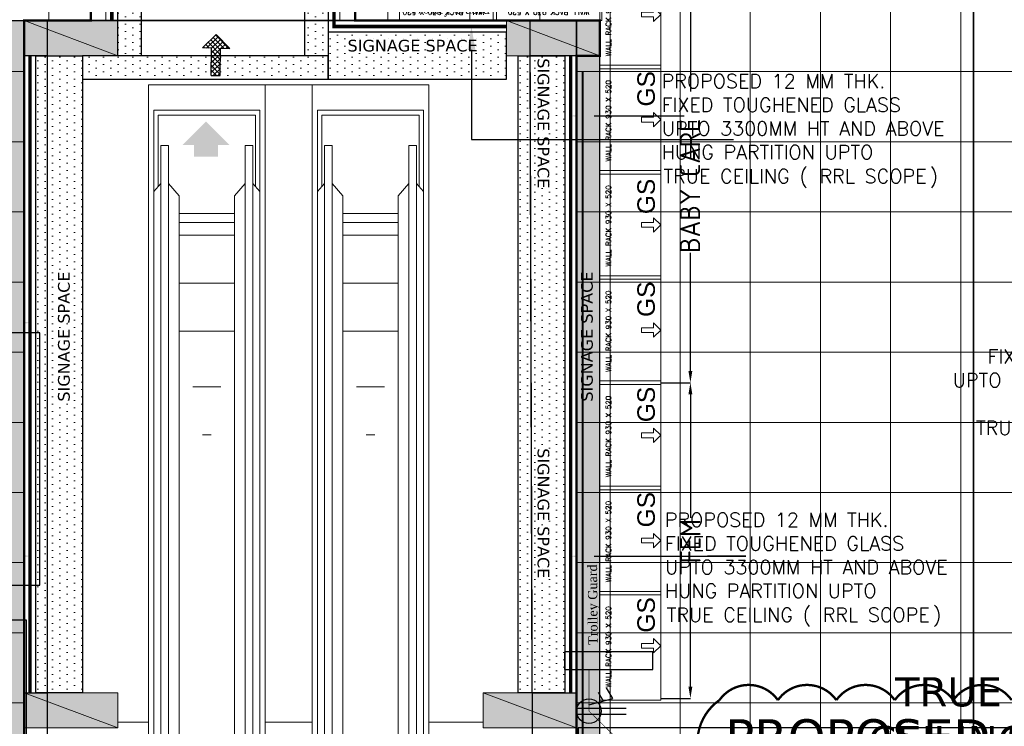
# Model space of a CAD drawing. Header units: millimetres. Extents: x 52937 to 262245, y 6619 to 63681.
# Tile 34 of 56: x 82235 to 90657, y 23704 to 29748. Entities that reach past the tile are written whole.
import ezdxf

# ---------------------------------------------------------------- set-up
doc = ezdxf.new("R2010")
doc.units = ezdxf.units.MM
doc.linetypes.add('CONTINU', pattern=[0])
for name, color, linetype in [('AREA', 8, 'Continuous'), ('ARROWS', 6, 'Continuous'), ('CLOUD-REVISIONS', 8, 'Continuous'), ('DIMENSIONS & CATEGORY - BREAKUP', 8, 'Continuous'), ('E-16A-RAW-POINT', 6, 'Continuous'), ('E-P D B -01', 211, 'Continuous'), ('E-U D B-01', 211, 'Continuous'), ('LEGEND-TABLE', 8, 'Continuous'), ('PORTAL', 8, 'Continuous'), ('RTL-FLOOR-FIXTURE', 8, 'Continuous')]:
    doc.layers.add(name, color=color, linetype=linetype)
for name, color, linetype, lineweight in [('BAYS-RR', 8, 'Continuous', 0), ('COLUMN', 8, 'Continuous', 0), ('COUNTERS', 8, 'Continuous', 18), ('ESCALATOR', 8, 'Continuous', 5), ('FLOORING-WITH-HATCH', 8, 'Continuous', 20), ('GLASS', 8, 'Continuous', 25), ('GLAZING', 8, 'Continuous', 18), ('HATCH', 8, 'Continuous', 5), ('TEXT', 8, 'Continuous', 5), ('WALL-HATCH', 8, 'Continuous', 5)]:
    doc.layers.add(name, color=color, linetype=linetype, lineweight=lineweight)
doc.styles.add('ARIAL', font='romans.shx', dxfattribs={"width": 0.8})
doc.styles.add('ATTR', font='times.ttf', dxfattribs={"height": 15})
doc.styles.add('ISO', font='iso.shx', dxfattribs={"height": 175})
doc.styles.add('Scale_50', font='simplex.shx', dxfattribs={"height": 75})
doc.styles.add('VERDANA', font='verdana.ttf')
pattern_1 = [(270, (-10519421.813, -1781447.46), (62.5, -31.25), [0, -62.5])]

# ---------------------------------------------------------------- blocks, each defined once
blk = doc.blocks.new('LIFT')
at = {"layer": 'ESCALATOR'}
for p, q in [((-73.67, -664.05), (-73.67, 405.95)), ((-73.67, 405.95), (-23.67, 405.95)), ((26.33, 405.95), (-23.67, 405.95)), ((26.33, -664.05), (26.33, 405.95)), ((-69.04, 384.35), (-69.04, 314.58)), ((-23.67, 384.35), (-69.04, 384.35)), ((-65.26, 380.03), (-65.26, 319.12)), ((-65.26, 380.03), (-23.67, 380.03)), ((-23.67, 384.35), (21.71, 384.35)), ((17.93, 380.03), (-23.67, 380.03)), ((17.93, 380.03), (17.93, 319.12)), ((21.71, 384.35), (21.71, 314.58)), ((-63.1, -612.21), (-63.1, 354.11)), ((-63.1, 354.11), (-56.52, 354.11)), ((-60.94, 354.11), (-56.62, 354.11)), ((-56.52, -612.21), (-56.52, 354.11)), ((9.18, -612.21), (9.18, 354.11)), ((15.77, 354.11), (9.18, 354.11)), ((13.61, 354.11), (9.29, 354.11)), ((15.77, -612.21), (15.77, 354.11)), ((-63.1, 321.71), (-69.04, 314.72)), ((-56.52, 321.71), (-47.34, 310.91)), ((9.18, 321.71), (0, 310.91)), ((15.77, 321.71), (21.71, 314.72)), ((-69.04, -642.45), (-69.04, 314.15)), ((21.71, -642.45), (21.71, 314.15)), ((-47.34, -569.01), (-47.34, 310.91)), ((0, -569.01), (0, 310.91)), ((-47.34, 295.79), (-23.67, 295.79)), ((0, 295.79), (-23.67, 295.79)), ((-47.34, 288.23), (-23.67, 288.23)), ((0, 288.23), (-23.67, 288.23)), ((-47.34, 277.43), (-23.67, 277.43)), ((0, 277.43), (-23.67, 277.43)), ((-47.34, 236.39), (-23.67, 236.39)), ((0, 236.39), (-23.67, 236.39)), ((-47.34, 195.35), (-23.67, 195.35)), ((0, 195.35), (-23.67, 195.35)), ((-35.67, 147.75), (-23.67, 147.75)), ((-11.67, 147.75), (-23.67, 147.75)), ((-27.46, 106.71), (-23.67, 106.71)), ((-19.88, 106.71), (-23.67, 106.71)), ((-27.46, -397), (-23.67, -397)), ((-19.88, -397), (-23.67, -397)), ((-35.67, -438.04), (-23.67, -438.04)), ((-11.67, -438.04), (-23.67, -438.04)), ((-47.34, -479.08), (-23.67, -479.08)), ((0, -479.08), (-23.67, -479.08)), ((-47.34, -520.12), (-23.67, -520.12)), ((0, -520.12), (-23.67, -520.12)), ((-47.34, -535.53), (-23.67, -535.53)), ((0, -535.53), (-23.67, -535.53)), ((-47.34, -546.33), (-23.67, -546.33)), ((0, -546.33), (-23.67, -546.33)), ((-47.34, -553.89), (-23.67, -553.89)), ((0, -553.89), (-23.67, -553.89)), ((-23.67, -561.16), (-47.34, -561.16)), ((-23.67, -561.16), (0, -561.16)), ((-56.52, -579.81), (-47.34, -569.01)), ((9.18, -579.81), (0, -569.01)), ((-63.1, -579.81), (-69.04, -572.82)), ((-64.72, -638.13), (-64.72, -577.9)), ((15.77, -579.81), (21.71, -572.82)), ((17.39, -638.13), (17.39, -577.9)), ((-63.1, -612.21), (-56.52, -612.21)), ((15.77, -612.21), (9.18, -612.21)), ((-64.72, -638.13), (-23.67, -638.13)), ((17.39, -638.13), (-23.67, -638.13)), ((-23.67, -642.45), (-69.04, -642.45)), ((-23.67, -642.45), (21.71, -642.45)), ((-73.67, -664.05), (-23.67, -664.05)), ((26.33, -664.05), (-23.67, -664.05))]:
    blk.add_line(p, q, dxfattribs=at)
blk = doc.blocks.new('STAFF')
at = {"layer": 'ARROWS'}
h = blk.add_hatch(dxfattribs=at)
h.set_pattern_fill('ANSI37', color=256, scale=50, style=0)
h.set_pattern_definition([(45, (853233.83, -315675.63), (-112.253, 112.253), []), (135, (853233.83, -315675.63), (-112.253, -112.253), [])])
h.paths.add_polyline_path([(849552, -319261), (849972, -319261), (849972, -320521), (850392, -320521), (850392, -319261), (850812, -319261), (850182, -318631)])
for p, q in [((849552, -319261), (850182, -318631)), ((850812, -319261), (850182, -318631)), ((849972, -319261), (849552, -319261)), ((849972, -320521), (849972, -319261)), ((850392, -320521), (850392, -319261)), ((850392, -319261), (850812, -319261)), ((849972, -320521), (850392, -320521))]:
    blk.add_line(p, q, dxfattribs=at)
blk = doc.blocks.new('930 X 530 - WALL-RACK')
at = {"layer": 'BAYS-RR'}
blk.add_lwpolyline([(2181182.7, -389879), (2182112.7, -389879), (2182112.7, -389359), (2181182.7, -389359)], close=True, dxfattribs=at)
blk.add_lwpolyline([(2181647.7, -389879), (2181586.3, -389817.7), (2181627.2, -389817.7), (2181627.2, -389715.4), (2181668.1, -389715.4), (2181668.1, -389817.7), (2181709, -389817.7), (2181647.7, -389879)], dxfattribs=at)
at = {"layer": 'BAYS-RR', "insert": (2181638.1, -389409), "char_height": 45, "width": 1264.967, "attachment_point": 2, "rotation": 360, "style": 'Scale_50'}
blk.add_mtext('WALL RACK 930 X 520', dxfattribs=at)
blk = doc.blocks.new('TUG-PALLETE - (1200 X 450)')
at = {"layer": 'BAYS-RR'}
blk.add_lwpolyline([(0, 0), (1200, 0), (1200, 450), (0, 450)], close=True, dxfattribs=at)
at = {"layer": 'BAYS-RR', "char_height": 75, "width": 1453.667, "attachment_point": 1, "style": 'Scale_50'}
for s, insert in [('\\pl75,t1125;TUG PALLET /', (178.8, 365.7)), ('\\pt1125;{\\Fsimplex.shx|c1;BLOCK STACK}', (173.8, 146.7))]:
    blk.add_mtext(s, dxfattribs=dict(at, insert=insert))
blk = doc.blocks.new('MF-RTL-NT5-A-B-C')
for points in [[(750, -700), (750, 0), (-750, 0), (-750, -700)], [(575, -500), (575, -950), (-575, -950), (-575, -500)], [(-449.3, -750), (-449.3, -1200), (450.7, -1200), (450.7, -750)]]:
    blk.add_lwpolyline(points, close=True)
at = {"layer": 'RTL-FLOOR-FIXTURE'}
for p, q in [((-1230, 480), (1230, 480)), ((-1230, -1680), (-1230, 480)), ((1230, 480), (1230, -1680)), ((1230, -1680), (-1230, -1680))]:
    blk.add_line(p, q, dxfattribs=at)
blk = doc.blocks.new('RTL-4W')
for points in [[(149.8, 362.6), (149.8, 562.6), (164.8, 562.6), (164.8, 362.6)], [(164.8, 177.6), (150.4, 177.6), (149.8, 177.6), (149.8, 237.6), (149.8, 362.6), (164.8, 362.6), (164.8, 237.6), (164.8, 177.6), (165.4, 177.6), (165.4, 162.6), (165, 162.6), (164.8, 162.6), (150.4, 162.6), (150.4, 177.6)], [(-350.3, 162.8), (-550.3, 162.8), (-550.3, 177.8), (-350.3, 177.8), (-224.6, 177.8), (-150.3, 177.8), (-150.3, 177.6), (-164.6, 177.6), (-164.6, 162.8), (-224.6, 162.8), (-350.3, 162.8), (-350.3, 177.8)], [(149.8, 237.6), (-224.6, 237.6), (-224.6, 177.8)], [(150.4, 158.4), (-149.6, 158.4), (-149.6, 162.6), (-149.6, 177.6), (-150.3, 177.6)], [(149.8, 177.6), (-149.6, 177.6)], [(225.4, -137.4), (225.4, 237.6), (164.8, 237.6)], [(-224.6, 162.8), (-224.6, -212.4), (-164.5, -212.4)], [(-164.6, 162.8), (-164.6, 162.6)], [(150.4, -152.4), (150.3, -152.4), (150, -152.4), (150, -152.5), (165, -152.5), (165, -152.4), (150.4, -152.4), (150.4, -141.6), (150.4, -137.4), (150.4, 158.4), (150.4, 162.6), (150, 162.6), (149.8, 162.6), (-149.6, 162.6), (-164.6, 162.6), (-164.6, -137.4), (-164.6, -152.4), (-164.6, -152.5), (-164.5, -152.5), (-164.5, -212.4), (-164.5, -337.5), (-149.5, -337.5), (-149.5, -212.4), (-149.5, -152.4), (-149.6, -152.4), (-149.6, -137.4), (-149.6, 158.4), (145.7, -137.4), (149.9, -141.6), (150.4, -141.6)], [(150.4, -137.4), (165.4, -137.4), (165.4, 162.6)], [(145.7, -137.4), (-149.6, -137.4), (-164.6, -137.4)], [(-164.6, -152.4), (-164.5, -152.4)], [(-149.5, -152.4), (150, -152.4)], [(-149.5, -212.4), (225.4, -212.4), (225.4, -152.4)], [(165.4, -152.4), (165, -152.4)], [(350.3, -137.4), (550.3, -137.4), (550.3, -152.4), (350.3, -152.4)], [(-164.5, -337.5), (-164.5, -537.5), (-149.5, -537.5), (-149.5, -337.5)]]:
    blk.add_lwpolyline(points)
for points in [[(-149.6, -152.4), (-164.5, -152.4), (-164.5, -152.5), (-149.6, -152.5)], [(165.4, -152.4), (165.4, -137.4), (225.4, -137.4), (350.3, -137.4), (350.3, -152.4), (225.4, -152.4)]]:
    blk.add_lwpolyline(points, close=True)
at = {"layer": 'RTL-FLOOR-FIXTURE'}
for p, q in [((1030.3, 1042.6), (-1030.3, 1042.6)), ((-1030.3, 1042.6), (-1030.3, -1017.5)), ((1030.3, -1017.5), (1030.3, 1042.6)), ((-1030.3, -1017.5), (1030.3, -1017.5))]:
    blk.add_line(p, q, dxfattribs=at)
blk = doc.blocks.new('16A-RAW-POINT')
at = {"layer": 'E-16A-RAW-POINT', "color": 6, "flags": 128}
for points in [[(0.307, 0.141), (0.307, 3.341)], [(0.707, 0.141), (0.707, 3.341)], [(0.907, 0.916), (1.321, 2.461), (2.014, 2.061)], [(1.16, 1.861), (1.714, 1.542)]]:
    blk.add_lwpolyline(points, dxfattribs=at)
blk.add_lwpolyline([(-0.293, 0.916, 1), (1.307, 0.916, 1)], format="xyb", close=True, dxfattribs=at)

msp = doc.modelspace()

# ---------------------------------------------------------------- hatches: boundary and pattern name
at = {"layer": 'COLUMN'}
for points in [[(83073.6, 29739.8), (83073.6, 29439.8), (82273.6, 29439.8), (82273.6, 29739.8)], [(86398.6, 29439.8), (86398.6, 29739.8), (87198.6, 29739.8), (87198.6, 29439.8)], [(83073.6, 23990.4), (83073.6, 23690.4), (82273.7, 23690.4), (82273.7, 23990.4)], [(86198.6, 23690.4), (86198.6, 23990.4), (86998.6, 23990.4), (86998.6, 23690.4)]]:
    msp.add_hatch(color=256, dxfattribs=at).paths.add_polyline_path(points)
at = {"layer": 'FLOORING-WITH-HATCH', "linetype": 'CONTINU'}
h = msp.add_hatch(dxfattribs=at)
h.set_pattern_fill('_USER', color=8, scale=600, style=0, double=1, pattern_type=0)
h.set_pattern_definition([(0, (69884.6, 45503.13), (0, 600), []), (90, (69884.6, 45503.13), (-600, 4e-14), [])])
h.paths.add_polyline_path([(87198.6, 29439.8), (86998.8, 29439.8), (86998.8, 17940.4), (82273.8, 17940.4), (82273.6, 29739.8), (82843.6, 29739.8), (82843.6, 31169.8), (85103.6, 31169.8), (85103.6, 29739.8), (87198.6, 29739.8)], flags=16)
h.paths.add_polyline_path([(71848.6, 44614.6), (72148.6, 44614.6), (72148.6, 43914.6), (71848.6, 43914.6)], flags=16)
h.paths.add_polyline_path([(77548.7, 44615.1), (77848.7, 44615.1), (77848.7, 43915.1), (77548.7, 43915.1)], flags=16)
h.paths.add_polyline_path([(83298.7, 44614.6), (83598.7, 44614.6), (83598.7, 43914.6), (83298.7, 43914.6)], flags=16)
h.paths.add_polyline_path([(83298.7, 40665.4), (83598.7, 40665.4), (83598.7, 39965.4), (83298.7, 39965.4)], flags=16)
h.paths.add_polyline_path([(77548.7, 40665.4), (77848.7, 40665.4), (77848.7, 39965.4), (77548.7, 39965.4)], flags=16)
h.paths.add_polyline_path([(71848.6, 40664.8), (72148.6, 40664.8), (72148.6, 39949.8), (71848.6, 39949.8)], flags=16)
h.paths.add_polyline_path([(77848.7, 35465.4), (77848.7, 34765.4), (77548.7, 34765.4), (77548.7, 35465.4)], flags=16)
h.paths.add_polyline_path([(83298.7, 35465.4), (83598.7, 35465.4), (83598.7, 34965.4), (83298.7, 34965.4)], flags=16)
h.paths.add_polyline_path([(77898.6, 29739.8), (77898.6, 29439.8), (77298.6, 29439.8), (77298.6, 29739.8)], flags=16)
h.paths.add_polyline_path([(72148.6, 29439.8), (71848.6, 29439.8), (71848.6, 30039.8), (72148.6, 30039.8)], flags=17)
h.paths.add_polyline_path([(68798.7, 30139.8), (69098.7, 30139.8), (69098.7, 29439.8), (68798.7, 29439.8)], flags=16)
h.paths.add_polyline_path([(86998.6, 12490.4), (86998.6, 12190.4), (86258.6, 12190.4), (86258.6, 12490.4)], flags=16)
h.paths.add_polyline_path([(71848.6, 37485.9), (71848.6, 38385.9), (73348.6, 38385.9), (73348.6, 37485.9)], flags=16)
h.paths.add_polyline_path([(70878.6, 40179.8), (71848.6, 40179.8), (71848.6, 40664.8), (72148.6, 40664.8), (72148.6, 39949.8), (70878.6, 39954.7), (68248.8, 39964.8), (68248.4, 35415.8), (71548.6, 35416), (72448.6, 35360.9), (72148.6, 35360.9), (72148.6, 34865.4), (71848.6, 34865.4), (71848.6, 35214.8), (65167.2, 35214.8), (67766.7, 29589.6), (74943.8, 29589.6), (74943.8, 26014.8), (76373.6, 26014.8), (76373.6, 26164.8), (76877.5, 26164.8), (76873.6, 23664.8), (76823.6, 23664.8), (76823.6, 20520.3), (76873.6, 20520.3), (76873.6, 19920.3), (76823.6, 19920.3), (76823.6, 16651.8), (78576, 15414), (78635.5, 15498), (79043.6, 15209.1), (78986.7, 15128.8), (82255.2, 12815.3), (82314.1, 12898.4), (82640.6, 12667.3), (82582, 12584.5), (86437.3, 9861.3), (86493.1, 9940.1), (86819.5, 9709), (86766.6, 9634.1), (90398.8, 7063.1), (90422.8, 7097.1), (90708.6, 6895.2), (90708.6, 12429.7), (92958.6, 12429.7), (93254.1, 33285.6), (86771.8, 33285.2), (86771.8, 45844.8), (69885.3, 45503.5), (69885.8, 42889.8), (70878.6, 42889.8)])
at = {"layer": 'HATCH'}
h = msp.add_hatch(dxfattribs=at)
h.set_pattern_fill('DOTS', color=256, scale=1000, angle=270)
h.set_pattern_definition(pattern_1)
h.paths.add_polyline_path([(84873.5, 29439.8), (84673.5, 29439.8), (84673.6, 30739.7), (83273.6, 30739.8), (83273.7, 29439.9), (83073.7, 29439.8), (83073.5, 30939.8), (84873.6, 30939.7)])
h = msp.add_hatch(dxfattribs=at)
h.set_pattern_fill('DOTS', color=256, scale=1000, angle=270)
h.set_pattern_definition(pattern_1)
h.paths.add_polyline_path([(84873.5, 29439.8), (84673.5, 29439.8), (84673.6, 30739.7), (83273.6, 30739.8), (83273.7, 29439.9), (83073.7, 29439.8), (83073.5, 30939.8), (84873.6, 30939.7)])
h = msp.add_hatch(dxfattribs=at)
h.set_pattern_fill('DOTS', color=256, scale=1000, angle=270)
h.set_pattern_definition(pattern_1)
h.paths.add_polyline_path([(82073.6, 29739.8), (82273.8, 29739.8), (82273.8, 17940.4), (82073.6, 17940.4)])
h = msp.add_hatch(dxfattribs=at)
h.set_pattern_fill('DOTS', color=256, scale=1000, angle=270)
h.set_pattern_definition(pattern_1)
h.paths.add_polyline_path([(82073.6, 29739.8), (82273.8, 29739.8), (82273.8, 17940.4), (82073.6, 17940.4)])
h = msp.add_hatch(dxfattribs=at)
h.set_pattern_fill('DOTS', color=256, scale=1000, angle=270)
h.set_pattern_definition(pattern_1)
h.paths.add_polyline_path([(84873.5, 29239.8), (86398.6, 29239.8), (86398.6, 29639.8), (84873.5, 29639.8)])
h = msp.add_hatch(dxfattribs=at)
h.set_pattern_fill('DOTS', color=256, scale=1000, angle=270)
h.set_pattern_definition(pattern_1)
h.paths.add_polyline_path([(84873.5, 29239.8), (86398.6, 29239.8), (86398.6, 29639.8), (84873.5, 29639.8)])
h = msp.add_hatch(dxfattribs=at)
h.set_pattern_fill('DOTS', color=256, scale=1000, angle=270)
h.set_pattern_definition(pattern_1)
h.paths.add_polyline_path([(82373.6, 29439.8), (82773.6, 29439.8), (82773.6, 23990.4), (82373.6, 23990.4)])
h = msp.add_hatch(dxfattribs=at)
h.set_pattern_fill('DOTS', color=256, scale=1000, angle=270)
h.set_pattern_definition(pattern_1)
h.paths.add_polyline_path([(82373.6, 29439.8), (82773.6, 29439.8), (82773.6, 23990.4), (82373.6, 23990.4)])
h = msp.add_hatch(dxfattribs=at)
h.set_pattern_fill('DOTS', color=256, scale=1000, angle=270)
h.set_pattern_definition(pattern_1)
h.paths.add_polyline_path([(84873.5, 29439.9), (82773.6, 29439.9), (82773.6, 29239.9), (84873.5, 29239.9)])
h = msp.add_hatch(dxfattribs=at)
h.set_pattern_fill('DOTS', color=256, scale=1000, angle=270)
h.set_pattern_definition(pattern_1)
h.paths.add_polyline_path([(84873.5, 29439.9), (82773.6, 29439.9), (82773.6, 29239.9), (84873.5, 29239.9)])
h = msp.add_hatch(dxfattribs=at)
h.set_pattern_fill('DOTS', color=256, scale=1000, angle=270)
h.set_pattern_definition(pattern_1)
h.paths.add_polyline_path([(86498.6, 29439.8), (86898.6, 29439.8), (86898.6, 23990.4), (86498.6, 23990.4)])
h = msp.add_hatch(dxfattribs=at)
h.set_pattern_fill('DOTS', color=256, scale=1000, angle=270)
h.set_pattern_definition(pattern_1)
h.paths.add_polyline_path([(86498.6, 29439.8), (86898.6, 29439.8), (86898.6, 23990.4), (86498.6, 23990.4)])
h = msp.add_hatch(dxfattribs=at)
h.set_pattern_fill('DOTS', color=256, scale=1000, angle=270)
h.set_pattern_definition(pattern_1)
h.paths.add_polyline_path([(87198.6, 29439.8), (86998.8, 29439.8), (86998.8, 17940.4), (87198.6, 17940.4)])
h = msp.add_hatch(dxfattribs=at)
h.set_pattern_fill('DOTS', color=256, scale=1000, angle=270)
h.set_pattern_definition(pattern_1)
h.paths.add_polyline_path([(87198.6, 29439.8), (86998.8, 29439.8), (86998.8, 17940.4), (87198.6, 17940.4)])
msp.add_hatch(color=256, dxfattribs=at).paths.add_polyline_path([(84028.2, 28677.3), (83930.7, 28677.3), (83930.7, 28576.5), (83727.2, 28576.5), (83727.2, 28677.3), (83629.8, 28677.3), (83829, 28876.5)])

# ---------------------------------------------------------------- linework, layer by layer
at = {"layer": 'AREA'}
for points in [[(82273.6, 29739.8), (86998.6, 29739.8), (86998.8, 17940.4), (82273.8, 17940.4)], [(82273.8, 17940.4), (86998.2, 17940.6), (86998.6, 29739.8), (82273.8, 29739.8)]]:
    msp.add_lwpolyline(points, close=True, dxfattribs=at)
msp.add_lwpolyline([(92988.6, 12429.7), (93145.2, 23691.1), (87013.3, 23689.7), (86998.8, 17940.4), (82273.8, 17940.4), (82280.6, 27070.4), (76873.6, 27070.4), (76949.2, 16567.9), (78588.5, 15422.1)], dxfattribs=at)
at = {"layer": 'AREA', "const_width": 5}
msp.add_lwpolyline([(82795.9, 17939.2), (80727.6, 15011), (79799.3, 15666.6), (79276.1, 14925.8), (78991.9, 15126.3), (79050.5, 15209), (78635.7, 15497.9), (78576, 15414), (76949.2, 16567.9), (76878.7, 27072.2), (79326.5, 27072.2), (79326.5, 27070.4), (82273.6, 27070.4), (82273.6, 17940.4), (82795.9, 17939.2)], dxfattribs=at)
at = {"layer": 'ARROWS'}
msp.add_lwpolyline([(86099.7, 29489.8), (86099.7, 28724), (88341.7, 28724)], dxfattribs=at)
at = {"layer": 'ARROWS', "elevation": 0}
for points in [[(87148.6, 28925), (87919.7, 28925)], [(87148.6, 25158), (88447.2, 25158), (88118.7, 25158)]]:
    msp.add_lwpolyline(points, dxfattribs=at)
at = {"layer": 'ARROWS'}
for points in [[(86066.4, 29489.8), (86099.7, 29689.8), (86133, 29489.8)], [(87148.6, 28891.7, 0), (86948.6, 28925, 0), (87148.6, 28958.4, 0)], [(82123.6, 27189.4, 0), (82323.6, 27156, 0), (82123.6, 27122.7, 0)], [(82123.6, 25192.9, 0), (82323.6, 25159.5, 0), (82123.6, 25126.2, 0)], [(87148.6, 25124.7, 0), (86948.6, 25158, 0), (87148.6, 25191.4, 0)]]:
    msp.add_solid(points, dxfattribs=at)
at = {"layer": 'CLOUD-REVISIONS', "const_width": 20}
for points in [[(88220.7, 23927.6, -0.520567), (88720.7, 23927.6, -0.520567), (89220.7, 23927.6, -0.520567), (89720.7, 23927.6, -0.520567), (90220.7, 23927.6, -0.520567), (90720.7, 23927.6, -0.520567)], [(88220.7, 16204.4, -0.520567), (88220.7, 16704.4, -0.520567), (88220.7, 17204.4, -0.520567), (88220.7, 17704.4, -0.520567), (88220.7, 18204.4, -0.520567), (88220.7, 18704.4, -0.520567), (88220.7, 19204.4, -0.520567), (88220.7, 19704.4, -0.520567), (88220.7, 20204.4, -0.520567), (88220.7, 20704.4, -0.520567), (88220.7, 21204.4, -0.520567), (88220.7, 21704.4, -0.520567), (88220.7, 22204.4, -0.520567), (88220.7, 22704.4, -0.520567), (88220.7, 23204.4, -0.520567), (88220.7, 23927.6, -0.520567)]]:
    msp.add_lwpolyline(points, format="xyb", dxfattribs=at)
at = {"layer": 'COLUMN'}
for p, q in [((82273.6, 29739.8), (83073.6, 29439.8)), ((86398.6, 29739.8), (87198.6, 29439.8)), ((82273.7, 23990.4), (83073.6, 23690.4)), ((86198.6, 23990.4), (86998.6, 23690.4))]:
    msp.add_line(p, q, dxfattribs=at)
at = {"layer": 'COLUMN', "elevation": 0}
msp.add_lwpolyline([(83023.6, 30940), (84923.6, 30939.7), (84923.6, 29739.6), (83023.6, 29739.8)], close=True, dxfattribs=at)
at = {"layer": 'COLUMN'}
for points in [[(83073.6, 29739.8), (83073.6, 29439.8), (82273.6, 29439.8), (82273.6, 29739.8)], [(86398.6, 29439.8), (86398.6, 29739.8), (87198.6, 29739.8), (87198.6, 29439.8)], [(83073.6, 23990.4), (83073.6, 23690.4), (82273.7, 23690.4), (82273.7, 23990.4)], [(86198.6, 23690.4), (86198.6, 23990.4), (86998.6, 23990.4), (86998.6, 23690.4)]]:
    msp.add_lwpolyline(points, close=True, dxfattribs=at)
msp.add_lwpolyline([(82473.6, 18240.4), (82473.6, 29739.5), (86598.6, 29739.8), (86636.1, 18240.4), (82473.6, 18240.4)], dxfattribs=at)
msp.add_lwpolyline([(82473.6, 18240.4), (82473.6, 29739.5), (86598.6, 29739.8), (86636.1, 18240.4), (82473.6, 18240.4)], dxfattribs=at)
msp.add_lwpolyline([(82473.6, 18240.4), (82473.6, 29739.5), (86598.6, 29739.8), (86636.1, 18240.4), (82473.6, 18240.4)], dxfattribs=at)
at = {"layer": 'COUNTERS'}
for p, q in [((83073.6, 23740.4), (83336.1, 23740.4)), ((84736.1, 23740.4), (84336.1, 23740.4)), ((86198.6, 23740.4), (85736.1, 23740.4))]:
    msp.add_line(p, q, dxfattribs=at)
at = {"layer": 'DIMENSIONS & CATEGORY - BREAKUP', "color": 8}
for p, q in [((87972.3, 30142.6), (87972.3, 29133)), ((87972.3, 26742.6), (87972.3, 27752.3)), ((87718.6, 26642.6), (87972.3, 26642.6)), ((87718.6, 26642.6), (87972.3, 26642.6)), ((87972.3, 26542.6), (87972.3, 25487.2)), ((87972.3, 24042.6), (87972.3, 25098.1)), ((87718.6, 23942.6), (87972.3, 23942.6))]:
    msp.add_line(p, q, dxfattribs=at)
for points in [[(87955.6, 26742.6), (87988.9, 26742.6), (87972.3, 26642.6)], [(87955.6, 26542.6), (87988.9, 26542.6), (87972.3, 26642.6)], [(87955.6, 24042.6), (87988.9, 24042.6), (87972.3, 23942.6)]]:
    msp.add_solid(points, dxfattribs=at)
at = {"layer": 'E-P D B -01', "color": 2, "linetype": 'ByBlock', "extrusion": (1.94853e-08, -4.72426e-08, 1), "elevation": 0}
msp.add_lwpolyline([(87651.3, 24341.8), (86895.3, 24341.8), (86895.3, 24190.9), (87651.3, 24190.9)], close=True, dxfattribs=at)
at = {"layer": 'E-P D B -01', "color": 2, "linetype": 'ByBlock', "const_width": 5}
msp.add_lwpolyline([(87104.1, 12334), (87307.5, 12564.5), (87307.5, 23635.8), (87104.2, 23833.7), (87104.2, 24190.9)], dxfattribs=at)
at = {"layer": 'E-U D B-01', "color": 3, "const_width": 15}
msp.add_lwpolyline([(79854.2, 17958.5), (79854.2, 17657.5), (79572.7, 17434), (79852.9, 17434), (79852.9, 11759.2), (88418.5, 11759.2), (88708.6, 12040.2), (88708.6, 11752.3), (90215.3, 11752.3), (90215.3, 21314.7), (90084.5, 21540.2), (90394.6, 21540.2), (90394.6, 30661.8), (90101.6, 30943.2)], dxfattribs=at)
at = {"layer": 'FLOORING-WITH-HATCH', "color": 8, "linetype": 'Continuous', "const_width": 20}
msp.add_lwpolyline([(82273.8, 17940.4), (86998.8, 17940.4), (86998.8, 29439.8), (87198.6, 29439.8), (87198.6, 29739.8), (85103.6, 29739.8), (85103.6, 31169.8), (82843.6, 31169.8), (82843.6, 29739.8), (82273.6, 29739.8)], close=True, dxfattribs=at)
at = {"layer": 'GLAZING'}
for points in [[(82973.6, 31169.8), (83073.6, 31169.8), (83073.6, 29739.8), (82973.6, 29739.8)], [(82373.6, 23990.4), (82273.6, 23990.4), (82273.6, 29439.8), (82373.6, 29439.8)], [(86998.6, 23990.4), (86898.6, 23990.4), (86898.6, 29439.8), (86998.6, 29439.8)]]:
    msp.add_lwpolyline(points, close=True, dxfattribs=at)
at = {"layer": 'GLAZING', "const_width": 30, "elevation": 0}
for points in [[(83023.6, 29739.8), (83023.6, 31169.8)], [(82323.6, 29439.8), (82323.6, 23990.4)], [(86948.6, 29439.8), (86948.6, 23990.4)]]:
    msp.add_lwpolyline(points, dxfattribs=at)
at = {"layer": 'GLAZING'}
msp.add_lwpolyline([(84873.6, 29639.8), (86398.6, 29639.8), (86398.6, 29739.8), (84973.6, 29739.8), (84973.6, 31169.9), (84873.6, 31169.9), (84873.6, 29639.8)], dxfattribs=at)
at = {"layer": 'GLAZING', "const_width": 30}
msp.add_lwpolyline([(86398.6, 29689.8), (84923.6, 29689.8), (84923.6, 31169.9)], dxfattribs=at)
at = {"layer": 'HATCH'}
msp.add_line((85736.1, 29190.4), (85236.1, 29190.4), dxfattribs=at)
msp.add_lwpolyline([(87055.5, 18341.4), (87055.5, 29296.1, 1), (87046.7, 29296.1), (87046.7, 18341.4, 1)], format="xyb", close=True, dxfattribs=at)
at = {"layer": 'LEGEND-TABLE'}
msp.add_lwpolyline([(82273.7, 23690.4), (82273.7, 23990.4), (82473.6, 23990.4), (82473.6, 29439.8), (82273.6, 29439.8), (82273.6, 29739.8), (83073.6, 29739.8), (86598.6, 29739.8), (87198.6, 29739.8), (87198.6, 29439.8), (86599.6, 29439.8), (86617.3, 23990.4), (86998.6, 23990.4), (86998.6, 23690.4)], dxfattribs=at)
msp.add_lwpolyline([(82473.6, 29739.5), (86598.6, 29739.8), (86636.1, 18240.4), (82473.6, 18240.4)], close=True, dxfattribs=at)
at = {"layer": 'PORTAL'}
msp.add_lwpolyline([(84873.5, 29439.8), (84673.5, 29439.8), (84673.6, 30739.7), (83273.6, 30739.8), (83273.7, 29439.9), (83073.7, 29439.8), (83073.5, 30939.8), (84873.6, 30939.7), (84873.5, 29439.8)], dxfattribs=at)
msp.add_lwpolyline([(84873.5, 29439.8), (84673.5, 29439.8), (84673.6, 30739.7), (83273.6, 30739.8), (83273.7, 29439.9), (83073.7, 29439.8), (83073.5, 30939.8), (84873.6, 30939.7), (84873.5, 29439.8)], dxfattribs=at)
for points in [[(82073.6, 29739.8), (82273.8, 29739.8), (82273.8, 17940.4), (82073.6, 17940.4)], [(82073.6, 29739.8), (82273.8, 29739.8), (82273.8, 17940.4), (82073.6, 17940.4)], [(84873.5, 29239.8), (86398.6, 29239.8), (86398.6, 29639.8), (84873.5, 29639.8)], [(84873.5, 29239.8), (86398.6, 29239.8), (86398.6, 29639.8), (84873.5, 29639.8)], [(82373.6, 29439.8), (82773.6, 29439.8), (82773.6, 23990.4), (82373.6, 23990.4)], [(82373.6, 29439.8), (82773.6, 29439.8), (82773.6, 23990.4), (82373.6, 23990.4)], [(84873.5, 29439.9), (82773.6, 29439.9), (82773.6, 29239.9), (84873.5, 29239.9)], [(84873.5, 29439.9), (82773.6, 29439.9), (82773.6, 29239.9), (84873.5, 29239.9)], [(86498.6, 29439.8), (86898.6, 29439.8), (86898.6, 23990.4), (86498.6, 23990.4)], [(86498.6, 29439.8), (86898.6, 29439.8), (86898.6, 23990.4), (86498.6, 23990.4)], [(87198.6, 29439.8), (86998.8, 29439.8), (86998.8, 17940.4), (87198.6, 17940.4)], [(87198.6, 29439.8), (86998.8, 29439.8), (86998.8, 17940.4), (87198.6, 17940.4)]]:
    msp.add_lwpolyline(points, close=True, dxfattribs=at)
at = {"layer": 'WALL-HATCH'}
msp.add_line((84336.1, 29190.4), (84736.1, 29190.4), dxfattribs=at)

# ---------------------------------------------------------------- block references
at = {"xscale": 0.1857422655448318, "yscale": 0.1857422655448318, "zscale": 0.1857422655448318, "rotation": 359.1541794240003}
msp.add_blockref('STAFF', (-73107, 91129.3), dxfattribs=at)
at = {"layer": 'BAYS-RR'}
for p, rotation in [((-302160.4, -2151855), 90.00000000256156), ((2267496.8, -359619.2), 180.0000000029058), ((2268396.8, -359619.2), 180.0000000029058), ((-302160.4, -2152755), 90.00000000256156), ((-302160.4, -2153655), 90.00000000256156), ((-302160.4, -2154555), 90.00000000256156), ((-302160.4, -2155455), 90.00000000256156), ((-302160.4, -2156355), 90.00000000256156), ((-302160.4, -2157255), 90.00000000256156)]:
    msp.add_blockref('930 X 530 - WALL-RACK', p, dxfattribs=dict(at, rotation=rotation))
for p in [(76831.5, 28914.8), (76831.5, 28464.8)]:
    msp.add_blockref('TUG-PALLETE - (1200 X 450)', p, dxfattribs=at)
at = {"layer": 'E-16A-RAW-POINT', "xscale": -131.7775735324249, "yscale": 131.7775735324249, "zscale": 131.7775735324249, "rotation": 270}
msp.add_blockref('16A-RAW-POINT', (86983.5, 23766.9), dxfattribs=at)
at = {"layer": 'GLASS', "yscale": 10, "zscale": 10}
for p, xscale in [((83599.4, 25130.9), -10), ((85472.8, 25130.9), 10)]:
    msp.add_blockref('LIFT', p, dxfattribs=dict(at, xscale=xscale))
at = {"layer": 'RTL-FLOOR-FIXTURE', "xscale": -1, "rotation": 180}
msp.add_blockref('MF-RTL-NT5-A-B-C', (81176.7, 25390.4), dxfattribs=at)
at = {"layer": 'RTL-FLOOR-FIXTURE'}
msp.add_blockref('RTL-4W', (81263.8, 23569.5), dxfattribs=at)

# ---------------------------------------------------------------- texts
at = {"layer": 'DIMENSIONS & CATEGORY - BREAKUP', "color": 8, "linetype": 'CONTINU', "style": 'ISO'}
for s, p in [('BABY CARE', (88055.7, 27752.3)), ('FEM', (88059.8, 25098.2))]:
    msp.add_text(s, height=175, rotation=90, dxfattribs=at).set_placement(p)
at = {"layer": 'DIMENSIONS & CATEGORY - BREAKUP', "char_height": 150, "attachment_point": 2, "rotation": 90, "style": 'ISO'}
for insert in [(87518.4, 29156.5, 0), (87518.5, 28236, 0), (87518.4, 27356.5, 0), (87518.4, 26456.5, 0), (87518.4, 25556.5, 0), (87518.4, 24656.5, 0)]:
    msp.add_mtext_dynamic_manual_height_columns('\\pxqc;{\\fArial|b0|i0|c0|p34;\\C1;GS}', width=221.456, gutter_width=1, heights=[0], dxfattribs=dict(at, insert=insert))
at = {"layer": 'TEXT', "style": 'ARIAL'}
for s, p in [('PROPOSED 12 MM THK.', (87726.3, 29161.6)), ('FIXED TOUGHENED GLASS', (87726.3, 28959.1)), ('UPTO 3300MM HT AND ABOVE', (87728.1, 28756.6)), ('HUNG PARTITION UPTO', (87726.3, 28554.1)), ('TRUE CEILING (', (87742.4, 28348.7)), ('RRL SCOPE', (89076.9, 28348.7)), (')', (90018.2, 28348.7)), ('FIXED TOUGHENED GLASS', (90514.1, 26806.1)), ('UPTO 3300MM HT AND ABOVE', (90216.6, 26603.6)), ('TRUE CEILING (', (90415.5, 26195.7)), ('PROPOSED 12 MM THK.', (87753.8, 25410.6)), ('FIXED TOUGHENED GLASS', (87753.8, 25208.1)), ('UPTO 3300MM HT AND ABOVE', (87755.6, 25005.6)), ('HUNG PARTITION UPTO', (87753.8, 24803.1)), ('TRUE CEILING (', (87769.9, 24597.7)), ('RRL SCOPE', (89104.4, 24597.7)), (')', (90045.7, 24597.7))]:
    msp.add_text(s, height=120, rotation=360, dxfattribs=at).set_placement(p)
at = {"layer": 'TEXT'}
for s, insert, char_height, width, attachment_point, rotation, style in [('{\\C4;Trolley Guard} ', (85913, 29879.7), 80, 673.504, 2, 359.57756, 'ATTR'), ('\\pxql;{\\fVerdana|b0|i0|c0|p34;\\W1;SIGNAGE SPACE}', (86663.4, 28122.9), 100, 1295.062, 9, 270, 'ARIAL'), ('\\pxql;{\\fVerdana|b0|i0|c0|p34;\\W1;SIGNAGE SPACE}', (86663.4, 28122.9), 100, 1295.062, 9, 270, 'ARIAL'), ('\\pxql;{\\fVerdana|b0|i0|c0|p34;\\W1;SIGNAGE SPACE}', (82665, 27775.9), 100, 1295.062, 9, 90, 'ARIAL'), ('\\pxql;{\\fVerdana|b0|i0|c0|p34;\\W1;SIGNAGE SPACE}', (82665, 27775.9), 100, 1295.062, 9, 90, 'ARIAL'), ('\\pxql;{\\fVerdana|b0|i0|c0|p34;\\W1;SIGNAGE SPACE}', (87139, 27775.9), 100, 1295.062, 9, 90, 'ARIAL'), ('\\pxql;{\\fVerdana|b0|i0|c0|p34;\\W1;SIGNAGE SPACE}', (87139, 27775.9), 100, 1295.062, 9, 90, 'ARIAL'), ('\\pxql;{\\fVerdana|b0|i0|c0|p34;\\W1;SIGNAGE SPACE}', (86663.4, 24787.4), 100, 1295.062, 9, 270, 'ARIAL'), ('\\pxql;{\\fVerdana|b0|i0|c0|p34;\\W1;SIGNAGE SPACE}', (86663.4, 24787.4), 100, 1295.062, 9, 270, 'ARIAL'), ('{\\C4;Trolley Guard} ', (87096.5, 24744), 80, 673.504, 2, 90.42244, 'ATTR')]:
    msp.add_mtext(s, dxfattribs=dict(at, insert=insert, char_height=char_height, width=width, attachment_point=attachment_point, rotation=rotation, style=style))
at = {"layer": 'TEXT', "insert": (86334.7, 29474), "char_height": 100, "width": 1295.062, "attachment_point": 9, "style": 'ARIAL'}
msp.add_mtext('\\pxql;{\\fVerdana|b0|i0|c0|p34;\\W1;SIGNAGE SPACE}', dxfattribs=at)
msp.add_mtext('\\pxql;{\\fVerdana|b0|i0|c0|p34;\\W1;SIGNAGE SPACE}', dxfattribs=at)
at = {"layer": 'TEXT', "color": 8, "insert": (90180.2, 24124), "char_height": 250, "width": 1440.21, "attachment_point": 2, "rotation": 0.00211, "style": 'VERDANA'}
msp.add_mtext('\\pxqc;{\\C0;TRUE \\PCEILING}', dxfattribs=at)
at = {"layer": 'TEXT', "color": 8, "insert": (90396.7, 23764.1), "char_height": 300, "width": 4484.464, "attachment_point": 2, "style": 'VERDANA'}
msp.add_mtext('{\\C0;PROPOSED 600X600 \\PVITRIFIED FLOORING \\PTILE & SKIRTING\\P(\\C1;RRL SCOPE\\C0;) }', dxfattribs=at)

doc.saveas('drawing.dxf')
